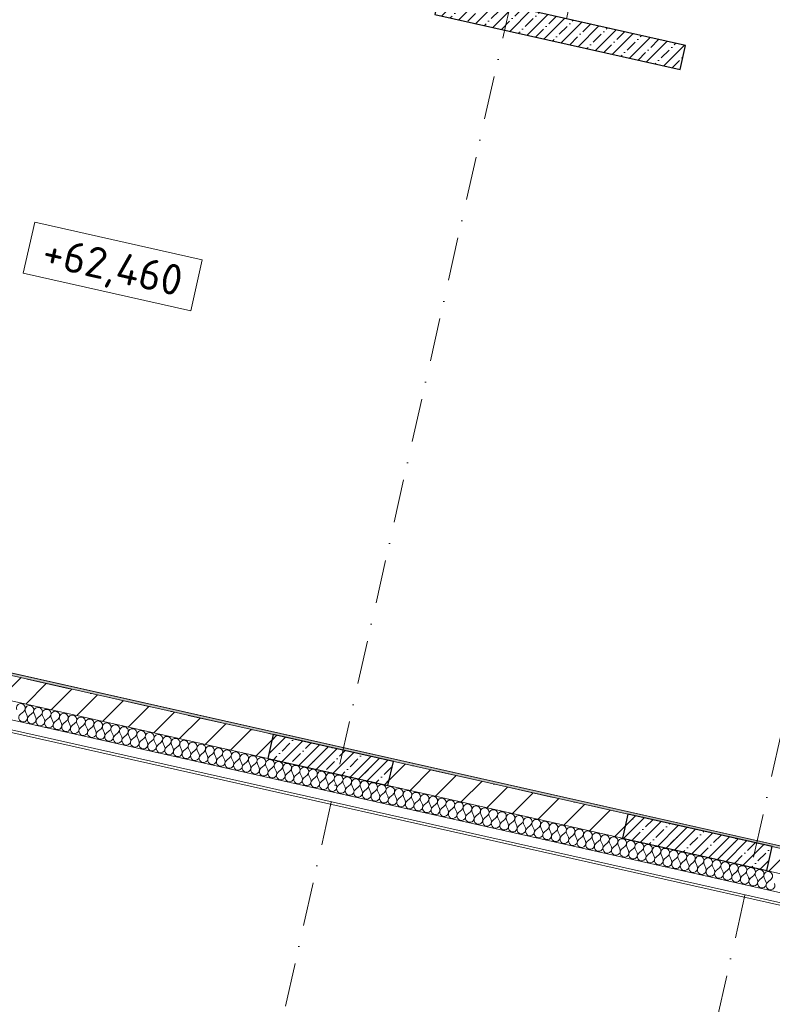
# Model space of a CAD drawing. Header units: millimetres. Extents: x -7145531 to -6681560, y 6117368 to 6219355.
# Tile 12 of 144: x -6945867 to -6939761, y 6131163 to 6139148. Entities that reach past the tile are written whole.
import ezdxf
from ezdxf.enums import TextEntityAlignment as Align

# ---------------------------------------------------------------- set-up
doc = ezdxf.new("R2010")
doc.units = ezdxf.units.MM
doc.header["$MEASUREMENT"] = 0
doc.linetypes.add('Штрихпунктирная', pattern=[670.277762, 352.777767, -176.388884, 0, -141.111112])
for name, color, linetype in [('S - МОП.АР', 7, 'Continuous'), ('АР-Стены_внутренние_пилоны.АР', 7, 'Continuous'), ('АР-Чертеж-Оси_Осевые размеры.АР', 7, 'Continuous'), ('Кровля', 7, 'Continuous')]:
    doc.layers.add(name, color=color, linetype=linetype)
for name, color, linetype, lineweight in [('АР-Отметки высот.АР_Ном._пера__120', 7, 'Continuous', 0), ('АР-Стены_внутренние_пилоны.АР_Ном._пера__1', 7, 'Continuous', 30), ('АР-Чертеж-Оси_Осевые размеры.АР_Ном._пера__120', 7, 'Continuous', 0), ('Кровля_Ном._пера__1', 7, 'Continuous', 0)]:
    doc.layers.add(name, color=color, linetype=linetype, lineweight=lineweight)
doc.styles.add('РЎР“Р•РќР•Р\xa0Р\x98Р\xa0_РЎРўР\x98Р›Р¬_3', font='GOTHIC.TTF')
doc.styles.add('РЎР“Р•РќР•Р\xa0Р\x98Р\xa0_РЎРўР\x98Р›Р¬_8', font='isocpeur.ttf')
pattern_1 = [(45, (-6338440.43, 6562275.56), (-84.852814, 84.852814), []), (45, (-6338482.86, 6562317.98), (-84.852814, 84.852814), [90, -30, 0, -30])]

# ---------------------------------------------------------------- blocks, each defined once
blk = doc.blocks.new('*X764', base_point=(-6338440.4, 6562275.6))
at = {"layer": 'Кровля_Ном._пера__1', "color": 7, "linetype": 'Continuous', "lineweight": 0}
for p, q in [((-6945861.6, 6133516.1), (-6945834.4, 6133539.2)), ((-6945805.8, 6133503.5), (-6945820.5, 6133536.1)), ((-6945791.9, 6133500.4), (-6945764.7, 6133523.6)), ((-6945736.1, 6133487.9), (-6945750.8, 6133520.5)), ((-6945722.2, 6133484.8), (-6945695, 6133507.9)), ((-6945666.4, 6133472.2), (-6945681.1, 6133504.8)), ((-6945652.5, 6133469.1), (-6945625.3, 6133492.3)), ((-6945596.7, 6133456.6), (-6945611.4, 6133489.2)), ((-6945582.8, 6133453.5), (-6945555.6, 6133476.6)), ((-6945527, 6133440.9), (-6945541.7, 6133473.5)), ((-6945513.1, 6133437.8), (-6945485.9, 6133461)), ((-6945457.3, 6133425.3), (-6945472, 6133457.9)), ((-6945443.4, 6133422.1), (-6945416.2, 6133445.3)), ((-6945387.7, 6133409.6), (-6945402.3, 6133442.2)), ((-6945373.7, 6133406.5), (-6945346.5, 6133429.7)), ((-6945318, 6133394), (-6945332.6, 6133426.5)), ((-6945304, 6133390.8), (-6945276.9, 6133414)), ((-6945248.3, 6133378.3), (-6945262.9, 6133410.9)), ((-6945234.3, 6133375.2), (-6945207.2, 6133398.4)), ((-6945178.6, 6133362.7), (-6945193.2, 6133395.2)), ((-6945164.6, 6133359.5), (-6945137.5, 6133382.7)), ((-6945108.9, 6133347), (-6945123.5, 6133379.6)), ((-6945094.9, 6133343.9), (-6945067.8, 6133367.1)), ((-6945039.2, 6133331.4), (-6945053.8, 6133363.9)), ((-6945025.3, 6133328.2), (-6944998.1, 6133351.4)), ((-6944969.5, 6133315.7), (-6944984.1, 6133348.3)), ((-6944955.6, 6133312.6), (-6944928.4, 6133335.8)), ((-6944899.8, 6133300.1), (-6944914.5, 6133332.6)), ((-6944885.9, 6133296.9), (-6944858.7, 6133320.1)), ((-6944830.1, 6133284.4), (-6944844.8, 6133317)), ((-6944816.2, 6133281.3), (-6944789, 6133304.5)), ((-6944760.4, 6133268.8), (-6944775.1, 6133301.3)), ((-6944746.5, 6133265.6), (-6944719.3, 6133288.8)), ((-6944690.7, 6133253.1), (-6944705.4, 6133285.7)), ((-6944676.8, 6133250), (-6944649.6, 6133273.2)), ((-6944621, 6133237.5), (-6944635.7, 6133270)), ((-6944607.1, 6133234.3), (-6944579.9, 6133257.5)), ((-6944551.3, 6133221.8), (-6944566, 6133254.4)), ((-6944537.4, 6133218.7), (-6944510.2, 6133241.9)), ((-6944481.7, 6133206.2), (-6944496.3, 6133238.7)), ((-6944467.7, 6133203), (-6944440.5, 6133226.2)), ((-6944412, 6133190.5), (-6944426.6, 6133223.1)), ((-6944398, 6133187.4), (-6944370.9, 6133210.6)), ((-6944342.3, 6133174.8), (-6944356.9, 6133207.4)), ((-6944328.3, 6133171.7), (-6944301.2, 6133194.9)), ((-6944272.6, 6133159.2), (-6944287.2, 6133191.8)), ((-6944258.6, 6133156.1), (-6944231.5, 6133179.2)), ((-6944202.9, 6133143.5), (-6944217.5, 6133176.1)), ((-6944188.9, 6133140.4), (-6944161.8, 6133163.6)), ((-6944133.2, 6133127.9), (-6944147.8, 6133160.5)), ((-6944119.3, 6133124.8), (-6944092.1, 6133147.9)), ((-6944063.5, 6133112.2), (-6944078.1, 6133144.8)), ((-6944049.6, 6133109.1), (-6944022.4, 6133132.3)), ((-6943993.8, 6133096.6), (-6944008.5, 6133129.2)), ((-6943979.9, 6133093.5), (-6943952.7, 6133116.6)), ((-6943924.1, 6133080.9), (-6943938.8, 6133113.5)), ((-6943910.2, 6133077.8), (-6943883, 6133101)), ((-6943854.4, 6133065.3), (-6943869.1, 6133097.9)), ((-6943840.5, 6133062.2), (-6943813.3, 6133085.3)), ((-6943784.7, 6133049.6), (-6943799.4, 6133082.2)), ((-6943770.8, 6133046.5), (-6943743.6, 6133069.7)), ((-6943715, 6133034), (-6943729.7, 6133066.6)), ((-6943701.1, 6133030.9), (-6943673.9, 6133054)), ((-6943645.3, 6133018.3), (-6943660, 6133050.9)), ((-6943631.4, 6133015.2), (-6943604.2, 6133038.4)), ((-6943575.6, 6133002.7), (-6943590.3, 6133035.3)), ((-6943561.7, 6132999.5), (-6943534.5, 6133022.7)), ((-6943506, 6132987), (-6943520.6, 6133019.6)), ((-6943492, 6132983.9), (-6943464.8, 6133007.1)), ((-6943436.3, 6132971.4), (-6943450.9, 6133003.9)), ((-6943422.3, 6132968.2), (-6943395.2, 6132991.4)), ((-6943366.6, 6132955.7), (-6943381.2, 6132988.3)), ((-6943352.6, 6132952.6), (-6943325.5, 6132975.8)), ((-6943296.9, 6132940.1), (-6943311.5, 6132972.6)), ((-6943282.9, 6132936.9), (-6943255.8, 6132960.1)), ((-6943227.2, 6132924.4), (-6943241.8, 6132957)), ((-6943213.2, 6132921.3), (-6943186.1, 6132944.5)), ((-6943157.5, 6132908.8), (-6943172.1, 6132941.3)), ((-6943143.6, 6132905.6), (-6943116.4, 6132928.8)), ((-6943087.8, 6132893.1), (-6943102.4, 6132925.7)), ((-6943073.9, 6132890), (-6943046.7, 6132913.2)), ((-6943018.1, 6132877.5), (-6943032.8, 6132910)), ((-6943004.2, 6132874.3), (-6942977, 6132897.5)), ((-6942948.4, 6132861.8), (-6942963.1, 6132894.4)), ((-6942934.5, 6132858.7), (-6942907.3, 6132881.9)), ((-6942878.7, 6132846.2), (-6942893.4, 6132878.7)), ((-6942864.8, 6132843), (-6942837.6, 6132866.2)), ((-6942809, 6132830.5), (-6942823.7, 6132863.1)), ((-6942795.1, 6132827.4), (-6942767.9, 6132850.6)), ((-6942739.3, 6132814.9), (-6942754, 6132847.4)), ((-6942725.4, 6132811.7), (-6942698.2, 6132834.9)), ((-6942669.6, 6132799.2), (-6942684.3, 6132831.8)), ((-6942655.7, 6132796.1), (-6942628.5, 6132819.3)), ((-6942600, 6132783.6), (-6942614.6, 6132816.1)), ((-6942586, 6132780.4), (-6942558.8, 6132803.6)), ((-6942530.3, 6132767.9), (-6942544.9, 6132800.5)), ((-6942516.3, 6132764.8), (-6942489.2, 6132788)), ((-6942460.6, 6132752.3), (-6942475.2, 6132784.8)), ((-6942446.6, 6132749.1), (-6942419.5, 6132772.3)), ((-6942390.9, 6132736.6), (-6942405.5, 6132769.2)), ((-6942376.9, 6132733.5), (-6942349.8, 6132756.7)), ((-6942321.2, 6132720.9), (-6942335.8, 6132753.5)), ((-6942307.2, 6132717.8), (-6942280.1, 6132741)), ((-6942251.5, 6132705.3), (-6942266.1, 6132737.9)), ((-6942237.5, 6132702.2), (-6942210.4, 6132725.3)), ((-6942181.8, 6132689.6), (-6942196.4, 6132722.2)), ((-6942167.9, 6132686.5), (-6942140.7, 6132709.7)), ((-6942112.1, 6132674), (-6942126.7, 6132706.6)), ((-6942098.2, 6132670.9), (-6942071, 6132694)), ((-6942042.4, 6132658.3), (-6942057.1, 6132690.9)), ((-6942028.5, 6132655.2), (-6942001.3, 6132678.4)), ((-6941972.7, 6132642.7), (-6941987.4, 6132675.3)), ((-6941958.8, 6132639.6), (-6941931.6, 6132662.7)), ((-6941903, 6132627), (-6941917.7, 6132659.6)), ((-6941889.1, 6132623.9), (-6941861.9, 6132647.1)), ((-6941833.3, 6132611.4), (-6941848, 6132644)), ((-6941819.4, 6132608.3), (-6941792.2, 6132631.4)), ((-6941763.6, 6132595.7), (-6941778.3, 6132628.3)), ((-6941749.7, 6132592.6), (-6941722.5, 6132615.8)), ((-6941693.9, 6132580.1), (-6941708.6, 6132612.7)), ((-6941680, 6132577), (-6941652.8, 6132600.1)), ((-6941624.3, 6132564.4), (-6941638.9, 6132597)), ((-6941610.3, 6132561.3), (-6941583.1, 6132584.5)), ((-6941554.6, 6132548.8), (-6941569.2, 6132581.4)), ((-6941540.6, 6132545.6), (-6941513.5, 6132568.8)), ((-6941484.9, 6132533.1), (-6941499.5, 6132565.7)), ((-6941470.9, 6132530), (-6941443.8, 6132553.2)), ((-6941415.2, 6132517.5), (-6941429.8, 6132550)), ((-6941401.2, 6132514.3), (-6941374.1, 6132537.5)), ((-6941345.5, 6132501.8), (-6941360.1, 6132534.4)), ((-6941331.5, 6132498.7), (-6941304.4, 6132521.9)), ((-6941275.8, 6132486.2), (-6941290.4, 6132518.7)), ((-6941261.9, 6132483), (-6941234.7, 6132506.2)), ((-6941206.1, 6132470.5), (-6941220.7, 6132503.1)), ((-6941192.2, 6132467.4), (-6941165, 6132490.6)), ((-6941136.4, 6132454.9), (-6941151.1, 6132487.4)), ((-6941122.5, 6132451.7), (-6941095.3, 6132474.9)), ((-6941066.7, 6132439.2), (-6941081.4, 6132471.8)), ((-6941052.8, 6132436.1), (-6941025.6, 6132459.3)), ((-6940997, 6132423.6), (-6941011.7, 6132456.1)), ((-6940983.1, 6132420.4), (-6940955.9, 6132443.6)), ((-6940927.3, 6132407.9), (-6940942, 6132440.5)), ((-6940913.4, 6132404.8), (-6940886.2, 6132428)), ((-6940857.6, 6132392.3), (-6940872.3, 6132424.8)), ((-6940843.7, 6132389.1), (-6940816.5, 6132412.3)), ((-6940787.9, 6132376.6), (-6940802.6, 6132409.2)), ((-6940774, 6132373.5), (-6940746.8, 6132396.7)), ((-6940718.2, 6132361), (-6940732.9, 6132393.5)), ((-6940704.3, 6132357.8), (-6940677.1, 6132381)), ((-6940648.6, 6132345.3), (-6940663.2, 6132377.9)), ((-6940634.6, 6132342.2), (-6940607.5, 6132365.4)), ((-6940578.9, 6132329.7), (-6940593.5, 6132362.2)), ((-6940564.9, 6132326.5), (-6940537.8, 6132349.7)), ((-6940509.2, 6132314), (-6940523.8, 6132346.6)), ((-6940495.2, 6132310.9), (-6940468.1, 6132334.1)), ((-6940439.5, 6132298.4), (-6940454.1, 6132330.9)), ((-6940425.5, 6132295.2), (-6940398.4, 6132318.4)), ((-6940369.8, 6132282.7), (-6940384.4, 6132315.3)), ((-6940355.8, 6132279.6), (-6940328.7, 6132302.8)), ((-6940300.1, 6132267), (-6940314.7, 6132299.6)), ((-6940286.2, 6132263.9), (-6940259, 6132287.1)), ((-6940230.4, 6132251.4), (-6940245, 6132284)), ((-6940216.5, 6132248.3), (-6940189.3, 6132271.4)), ((-6940160.7, 6132235.7), (-6940175.4, 6132268.3)), ((-6940146.8, 6132232.6), (-6940119.6, 6132255.8)), ((-6940091, 6132220.1), (-6940105.7, 6132252.7)), ((-6940077.1, 6132217), (-6940049.9, 6132240.1)), ((-6940021.3, 6132204.4), (-6940036, 6132237)), ((-6940007.4, 6132201.3), (-6939980.2, 6132224.5)), ((-6939951.6, 6132188.8), (-6939966.3, 6132221.4)), ((-6939937.7, 6132185.7), (-6939910.5, 6132208.8)), ((-6939881.9, 6132173.1), (-6939896.6, 6132205.7)), ((-6939868, 6132170), (-6939840.8, 6132193.2)), ((-6939812.2, 6132157.5), (-6939826.9, 6132190.1)), ((-6939798.3, 6132154.4), (-6939771.1, 6132177.5))]:
    blk.add_line(p, q, dxfattribs=at)
for centre, start, end in [((-6945857.6, 6133566.4), 77.34238, 204.21227), ((-6945857.6, 6133566.4), 310.47248, 77.34238), ((-6945787.9, 6133550.8), 77.34238, 204.21227), ((-6945787.9, 6133550.8), 310.47248, 77.34238), ((-6945718.2, 6133535.1), 77.34238, 204.21227), ((-6945718.2, 6133535.1), 310.47248, 77.34238), ((-6945648.5, 6133519.5), 77.34238, 204.21227), ((-6945648.5, 6133519.5), 310.47248, 77.34238), ((-6945578.8, 6133503.8), 77.34238, 204.21227), ((-6945578.8, 6133503.8), 310.47248, 77.34238), ((-6945838.4, 6133488.9), 130.47248, 24.21227), ((-6945768.7, 6133473.2), 130.47248, 24.21227), ((-6945699, 6133457.6), 130.47248, 24.21227), ((-6945629.3, 6133441.9), 130.47248, 24.21227), ((-6945559.6, 6133426.3), 130.47248, 24.21227), ((-6945509.1, 6133488.1), 77.34238, 204.21227), ((-6945509.1, 6133488.1), 310.47248, 77.34238), ((-6945439.4, 6133472.5), 77.34238, 204.21227), ((-6945439.4, 6133472.5), 310.47248, 77.34238), ((-6945369.7, 6133456.8), 77.34238, 204.21227), ((-6945369.7, 6133456.8), 310.47248, 77.34238), ((-6945300, 6133441.2), 77.34238, 204.21227), ((-6945300, 6133441.2), 310.47248, 77.34238), ((-6945230.3, 6133425.5), 77.34238, 204.21227), ((-6945230.3, 6133425.5), 310.47248, 77.34238), ((-6945489.9, 6133410.6), 130.47248, 24.21227), ((-6945420.2, 6133395), 130.47248, 24.21227), ((-6945350.5, 6133379.3), 130.47248, 24.21227), ((-6945280.8, 6133363.7), 130.47248, 24.21227), ((-6945211.2, 6133348), 130.47248, 24.21227), ((-6945160.7, 6133409.9), 77.34238, 204.21227), ((-6945160.7, 6133409.9), 310.47248, 77.34238), ((-6945091, 6133394.2), 77.34238, 204.21227), ((-6945091, 6133394.2), 310.47248, 77.34238), ((-6945021.3, 6133378.6), 77.34238, 204.21227), ((-6945021.3, 6133378.6), 310.47248, 77.34238), ((-6944951.6, 6133362.9), 77.34238, 204.21227), ((-6944951.6, 6133362.9), 310.47248, 77.34238), ((-6944881.9, 6133347.3), 77.34238, 204.21227), ((-6944881.9, 6133347.3), 310.47248, 77.34238), ((-6945141.5, 6133332.4), 130.47248, 24.21227), ((-6945071.8, 6133316.7), 130.47248, 24.21227), ((-6945002.1, 6133301.1), 130.47248, 24.21227), ((-6944932.4, 6133285.4), 130.47248, 24.21227), ((-6944862.7, 6133269.8), 130.47248, 24.21227), ((-6944812.2, 6133331.6), 77.34238, 204.21227), ((-6944812.2, 6133331.6), 310.47248, 77.34238), ((-6944742.5, 6133316), 77.34238, 204.21227), ((-6944742.5, 6133316), 310.47248, 77.34238), ((-6944672.8, 6133300.3), 77.34238, 204.21227), ((-6944672.8, 6133300.3), 310.47248, 77.34238), ((-6944603.1, 6133284.7), 77.34238, 204.21227), ((-6944603.1, 6133284.7), 310.47248, 77.34238), ((-6944533.4, 6133269), 77.34238, 204.21227), ((-6944533.4, 6133269), 310.47248, 77.34238), ((-6944793, 6133254.1), 130.47248, 24.21227), ((-6944723.3, 6133238.5), 130.47248, 24.21227), ((-6944653.6, 6133222.8), 130.47248, 24.21227), ((-6944583.9, 6133207.2), 130.47248, 24.21227), ((-6944514.2, 6133191.5), 130.47248, 24.21227), ((-6944463.7, 6133253.4), 77.34238, 204.21227), ((-6944463.7, 6133253.4), 310.47248, 77.34238), ((-6944394, 6133237.7), 77.34238, 204.21227), ((-6944394, 6133237.7), 310.47248, 77.34238), ((-6944324.3, 6133222.1), 77.34238, 204.21227), ((-6944324.3, 6133222.1), 310.47248, 77.34238), ((-6944254.6, 6133206.4), 77.34238, 204.21227), ((-6944254.6, 6133206.4), 310.47248, 77.34238), ((-6944185, 6133190.8), 77.34238, 204.21227), ((-6944185, 6133190.8), 310.47248, 77.34238), ((-6944115.3, 6133175.1), 77.34238, 204.21227), ((-6944115.3, 6133175.1), 310.47248, 77.34238), ((-6944444.5, 6133175.9), 130.47248, 24.21227), ((-6944374.8, 6133160.2), 130.47248, 24.21227), ((-6944305.1, 6133144.6), 130.47248, 24.21227), ((-6944235.5, 6133128.9), 130.47248, 24.21227), ((-6944165.8, 6133113.2), 130.47248, 24.21227), ((-6944045.6, 6133159.5), 77.34238, 204.21227), ((-6944045.6, 6133159.5), 310.47248, 77.34238), ((-6943975.9, 6133143.8), 77.34238, 204.21227), ((-6943975.9, 6133143.8), 310.47248, 77.34238), ((-6943906.2, 6133128.2), 77.34238, 204.21227), ((-6943906.2, 6133128.2), 310.47248, 77.34238), ((-6943836.5, 6133112.5), 77.34238, 204.21227), ((-6943836.5, 6133112.5), 310.47248, 77.34238), ((-6943766.8, 6133096.9), 77.34238, 204.21227), ((-6943766.8, 6133096.9), 310.47248, 77.34238), ((-6944096.1, 6133097.6), 130.47248, 24.21227), ((-6944026.4, 6133081.9), 130.47248, 24.21227), ((-6943956.7, 6133066.3), 130.47248, 24.21227), ((-6943887, 6133050.6), 130.47248, 24.21227), ((-6943817.3, 6133035), 130.47248, 24.21227), ((-6943697.1, 6133081.2), 77.34238, 204.21227), ((-6943697.1, 6133081.2), 310.47248, 77.34238), ((-6943627.4, 6133065.6), 77.34238, 204.21227), ((-6943627.4, 6133065.6), 310.47248, 77.34238), ((-6943557.7, 6133049.9), 77.34238, 204.21227), ((-6943557.7, 6133049.9), 310.47248, 77.34238), ((-6943488, 6133034.2), 77.34238, 204.21227), ((-6943488, 6133034.2), 310.47248, 77.34238), ((-6943418.3, 6133018.6), 77.34238, 204.21227), ((-6943418.3, 6133018.6), 310.47248, 77.34238), ((-6943747.6, 6133019.3), 130.47248, 24.21227), ((-6943677.9, 6133003.7), 130.47248, 24.21227), ((-6943608.2, 6132988), 130.47248, 24.21227), ((-6943538.5, 6132972.4), 130.47248, 24.21227), ((-6943468.8, 6132956.7), 130.47248, 24.21227), ((-6943348.6, 6133002.9), 77.34238, 204.21227), ((-6943348.6, 6133002.9), 310.47248, 77.34238), ((-6943279, 6132987.3), 77.34238, 204.21227), ((-6943279, 6132987.3), 310.47248, 77.34238), ((-6943209.3, 6132971.6), 77.34238, 204.21227), ((-6943209.3, 6132971.6), 310.47248, 77.34238), ((-6943139.6, 6132956), 77.34238, 204.21227), ((-6943139.6, 6132956), 310.47248, 77.34238), ((-6943069.9, 6132940.3), 77.34238, 204.21227), ((-6943069.9, 6132940.3), 310.47248, 77.34238), ((-6943399.1, 6132941.1), 130.47248, 24.21227), ((-6943329.5, 6132925.4), 130.47248, 24.21227), ((-6943259.8, 6132909.8), 130.47248, 24.21227), ((-6943190.1, 6132894.1), 130.47248, 24.21227), ((-6943120.4, 6132878.5), 130.47248, 24.21227), ((-6943000.2, 6132924.7), 77.34238, 204.21227), ((-6943000.2, 6132924.7), 310.47248, 77.34238), ((-6942930.5, 6132909), 77.34238, 204.21227), ((-6942930.5, 6132909), 310.47248, 77.34238), ((-6942860.8, 6132893.4), 77.34238, 204.21227), ((-6942860.8, 6132893.4), 310.47248, 77.34238), ((-6942791.1, 6132877.7), 77.34238, 204.21227), ((-6942791.1, 6132877.7), 310.47248, 77.34238), ((-6942721.4, 6132862.1), 77.34238, 204.21227), ((-6942721.4, 6132862.1), 310.47248, 77.34238), ((-6943050.7, 6132862.8), 130.47248, 24.21227), ((-6942981, 6132847.2), 130.47248, 24.21227), ((-6942911.3, 6132831.5), 130.47248, 24.21227), ((-6942841.6, 6132815.9), 130.47248, 24.21227), ((-6942771.9, 6132800.2), 130.47248, 24.21227), ((-6942702.2, 6132784.6), 130.47248, 24.21227), ((-6942651.7, 6132846.4), 77.34238, 204.21227), ((-6942651.7, 6132846.4), 310.47248, 77.34238), ((-6942582, 6132830.8), 77.34238, 204.21227), ((-6942582, 6132830.8), 310.47248, 77.34238), ((-6942512.3, 6132815.1), 77.34238, 204.21227), ((-6942512.3, 6132815.1), 310.47248, 77.34238), ((-6942442.6, 6132799.5), 77.34238, 204.21227), ((-6942442.6, 6132799.5), 310.47248, 77.34238), ((-6942372.9, 6132783.8), 77.34238, 204.21227), ((-6942372.9, 6132783.8), 310.47248, 77.34238), ((-6942632.5, 6132768.9), 130.47248, 24.21227), ((-6942562.8, 6132753.3), 130.47248, 24.21227), ((-6942493.1, 6132737.6), 130.47248, 24.21227), ((-6942423.4, 6132722), 130.47248, 24.21227), ((-6942353.8, 6132706.3), 130.47248, 24.21227), ((-6942303.3, 6132768.2), 77.34238, 204.21227), ((-6942303.3, 6132768.2), 310.47248, 77.34238), ((-6942233.6, 6132752.5), 77.34238, 204.21227), ((-6942233.6, 6132752.5), 310.47248, 77.34238), ((-6942163.9, 6132736.9), 77.34238, 204.21227), ((-6942163.9, 6132736.9), 310.47248, 77.34238), ((-6942094.2, 6132721.2), 77.34238, 204.21227), ((-6942094.2, 6132721.2), 310.47248, 77.34238), ((-6942024.5, 6132705.6), 77.34238, 204.21227), ((-6942024.5, 6132705.6), 310.47248, 77.34238), ((-6942284.1, 6132690.6), 130.47248, 24.21227), ((-6942214.4, 6132675), 130.47248, 24.21227), ((-6942144.7, 6132659.3), 130.47248, 24.21227), ((-6942075, 6132643.7), 130.47248, 24.21227), ((-6942005.3, 6132628), 130.47248, 24.21227), ((-6941954.8, 6132689.9), 77.34238, 204.21227), ((-6941954.8, 6132689.9), 310.47248, 77.34238), ((-6941885.1, 6132674.3), 77.34238, 204.21227), ((-6941885.1, 6132674.3), 310.47248, 77.34238), ((-6941815.4, 6132658.6), 77.34238, 204.21227), ((-6941815.4, 6132658.6), 310.47248, 77.34238), ((-6941745.7, 6132643), 77.34238, 204.21227), ((-6941745.7, 6132643), 310.47248, 77.34238), ((-6941676, 6132627.3), 77.34238, 204.21227), ((-6941676, 6132627.3), 310.47248, 77.34238), ((-6941935.6, 6132612.4), 130.47248, 24.21227), ((-6941865.9, 6132596.7), 130.47248, 24.21227), ((-6941796.2, 6132581.1), 130.47248, 24.21227), ((-6941726.5, 6132565.4), 130.47248, 24.21227), ((-6941656.8, 6132549.8), 130.47248, 24.21227), ((-6941606.3, 6132611.7), 77.34238, 204.21227), ((-6941606.3, 6132611.7), 310.47248, 77.34238), ((-6941536.6, 6132596), 77.34238, 204.21227), ((-6941536.6, 6132596), 310.47248, 77.34238), ((-6941466.9, 6132580.3), 77.34238, 204.21227), ((-6941466.9, 6132580.3), 310.47248, 77.34238), ((-6941397.3, 6132564.7), 77.34238, 204.21227), ((-6941397.3, 6132564.7), 310.47248, 77.34238), ((-6941327.6, 6132549), 77.34238, 204.21227), ((-6941327.6, 6132549), 310.47248, 77.34238), ((-6941587.1, 6132534.1), 130.47248, 24.21227), ((-6941517.4, 6132518.5), 130.47248, 24.21227), ((-6941447.7, 6132502.8), 130.47248, 24.21227), ((-6941378.1, 6132487.2), 130.47248, 24.21227), ((-6941308.4, 6132471.5), 130.47248, 24.21227), ((-6941257.9, 6132533.4), 77.34238, 204.21227), ((-6941257.9, 6132533.4), 310.47248, 77.34238), ((-6941188.2, 6132517.7), 77.34238, 204.21227), ((-6941188.2, 6132517.7), 310.47248, 77.34238), ((-6941118.5, 6132502.1), 77.34238, 204.21227), ((-6941118.5, 6132502.1), 310.47248, 77.34238), ((-6941048.8, 6132486.4), 77.34238, 204.21227), ((-6941048.8, 6132486.4), 310.47248, 77.34238), ((-6940979.1, 6132470.8), 77.34238, 204.21227), ((-6940979.1, 6132470.8), 310.47248, 77.34238), ((-6941238.7, 6132455.9), 130.47248, 24.21227), ((-6941169, 6132440.2), 130.47248, 24.21227), ((-6941099.3, 6132424.6), 130.47248, 24.21227), ((-6941029.6, 6132408.9), 130.47248, 24.21227), ((-6940959.9, 6132393.3), 130.47248, 24.21227), ((-6940909.4, 6132455.1), 77.34238, 204.21227), ((-6940909.4, 6132455.1), 310.47248, 77.34238), ((-6940839.7, 6132439.5), 77.34238, 204.21227), ((-6940839.7, 6132439.5), 310.47248, 77.34238), ((-6940770, 6132423.8), 77.34238, 204.21227), ((-6940770, 6132423.8), 310.47248, 77.34238), ((-6940700.3, 6132408.2), 77.34238, 204.21227), ((-6940700.3, 6132408.2), 310.47248, 77.34238), ((-6940630.6, 6132392.5), 77.34238, 204.21227), ((-6940630.6, 6132392.5), 310.47248, 77.34238), ((-6940560.9, 6132376.9), 77.34238, 204.21227), ((-6940560.9, 6132376.9), 310.47248, 77.34238), ((-6940890.2, 6132377.6), 130.47248, 24.21227), ((-6940820.5, 6132362), 130.47248, 24.21227), ((-6940750.8, 6132346.3), 130.47248, 24.21227), ((-6940681.1, 6132330.7), 130.47248, 24.21227), ((-6940611.4, 6132315), 130.47248, 24.21227), ((-6940491.2, 6132361.2), 77.34238, 204.21227), ((-6940491.2, 6132361.2), 310.47248, 77.34238), ((-6940421.6, 6132345.6), 77.34238, 204.21227), ((-6940421.6, 6132345.6), 310.47248, 77.34238), ((-6940351.9, 6132329.9), 77.34238, 204.21227), ((-6940351.9, 6132329.9), 310.47248, 77.34238), ((-6940282.2, 6132314.3), 77.34238, 204.21227), ((-6940282.2, 6132314.3), 310.47248, 77.34238), ((-6940212.5, 6132298.6), 77.34238, 204.21227), ((-6940212.5, 6132298.6), 310.47248, 77.34238), ((-6940541.7, 6132299.4), 130.47248, 24.21227), ((-6940472.1, 6132283.7), 130.47248, 24.21227), ((-6940402.4, 6132268.1), 130.47248, 24.21227), ((-6940332.7, 6132252.4), 130.47248, 24.21227), ((-6940263, 6132236.7), 130.47248, 24.21227), ((-6940142.8, 6132283), 77.34238, 204.21227), ((-6940142.8, 6132283), 310.47248, 77.34238), ((-6940073.1, 6132267.3), 77.34238, 204.21227), ((-6940073.1, 6132267.3), 310.47248, 77.34238), ((-6940003.4, 6132251.7), 77.34238, 204.21227), ((-6940003.4, 6132251.7), 310.47248, 77.34238), ((-6939933.7, 6132236), 77.34238, 204.21227), ((-6939933.7, 6132236), 310.47248, 77.34238), ((-6939864, 6132220.4), 77.34238, 204.21227), ((-6939864, 6132220.4), 310.47248, 77.34238), ((-6940193.3, 6132221.1), 130.47248, 24.21227), ((-6940123.6, 6132205.4), 130.47248, 24.21227), ((-6940053.9, 6132189.8), 130.47248, 24.21227), ((-6939984.2, 6132174.1), 130.47248, 24.21227), ((-6939914.5, 6132158.5), 130.47248, 24.21227), ((-6939794.3, 6132204.7), 77.34238, 204.21227), ((-6939794.3, 6132204.7), 310.47248, 77.34238), ((-6939844.8, 6132142.8), 130.47248, 24.21227), ((-6939775.1, 6132127.2), 130.47248, 24.21227)]:
    blk.add_arc(centre, 35.7, start, end, dxfattribs=at)
blk = doc.blocks.new('Стена_194_3', base_point=(-6957870.2, 6136509.5))
at = {"layer": 'Кровля', "linetype": 'Continuous', "lineweight": 0, "true_color": 0x000000}
h = blk.add_hatch(dxfattribs=at)
h.set_pattern_fill('ШТУКАТУРКА__ГИПС_01_0003', color=18, style=0, pattern_type=2)
h.set_pattern_definition([(45, (-6338440.43, 6562625.56), (-111.369318, 111.369318), [0, -105, 0, -157.5]), (110, (-6338090.43, 6562625.56), (148.001588, 53.868173), [0, -77, 0, -133])])
h.paths.add_polyline_path([(-6936644.4, 6131763), (-6950274.8, 6134824.2), (-6950279.1, 6134804.7), (-6936648.8, 6131743.5)])
h = blk.add_hatch(dxfattribs=at)
h.set_pattern_fill('БЛОКИ_БЕТОННЫЕ_ЭФФЕКТИВН_72', color=18, style=0, pattern_type=2)
h.set_pattern_definition([(45, (-6338440.43, 6562275.56), (-127.27922, 127.27922), [])])
h.paths.add_polyline_path([(-6950323, 6134609.5), (-6936634.1, 6131535.2), (-6936590.3, 6131730.4), (-6950279.1, 6134804.7)])
at = {"layer": 'Кровля_Ном._пера__1', "color": 7, "linetype": 'Continuous', "lineweight": 0}
for p, q in [((-6958306, 6136166.6), (-6936684.5, 6131310.8)), ((-6958142.1, 6136211.8), (-6936667, 6131388.9))]:
    blk.add_line(p, q, dxfattribs=at)
at = {"layer": 'Кровля_Ном._пера__1', "color": 7, "linetype": 'Continuous', "lineweight": 15}
for p, q in [((-6936648.8, 6131743.5), (-6950279.1, 6134804.7)), ((-6950323, 6134609.5), (-6936634.1, 6131535.2))]:
    blk.add_line(p, q, dxfattribs=at)
at = {"layer": 'Кровля_Ном._пера__1', "color": 7, "linetype": 'Continuous', "lineweight": 0, "flags": 128}
for points in [[(-6958407.9, 6136169), (-6936688.9, 6131291.3)], [(-6936644.4, 6131763), (-6950274.8, 6134824.2)]]:
    blk.add_lwpolyline(points, dxfattribs=at)
at = {"layer": 'Кровля', "color": 7, "lineweight": 0}
blk.add_blockref('*X764', (-6338440.4, 6562275.6), dxfattribs=at)
blk = doc.blocks.new('Стена_202_3', base_point=(-6940486.3, 6138842.1))
at = {"layer": 'АР-Стены_внутренние_пилоны.АР', "linetype": 'Continuous', "lineweight": 0, "true_color": 0x000000}
h = blk.add_hatch(dxfattribs=at)
h.set_pattern_fill('ЖЕЛЕЗОБЕТОН__PROJECT__0003', color=18, style=0, pattern_type=2)
h.set_pattern_definition(pattern_1)
h.paths.add_polyline_path([(-6940464.4, 6138939.7), (-6942454.9, 6139386.7), (-6942498.7, 6139191.6), (-6940508.2, 6138744.5)])
at = {"layer": 'АР-Стены_внутренние_пилоны.АР_Ном._пера__1', "color": 7, "linetype": 'Continuous', "lineweight": 30, "flags": 128}
for points in [[(-6942454.9, 6139386.7), (-6942498.7, 6139191.6)], [(-6940464.4, 6138939.7), (-6942454.9, 6139386.7)], [(-6942498.7, 6139191.6), (-6940508.2, 6138744.5)], [(-6940508.2, 6138744.5), (-6940464.4, 6138939.7)]]:
    blk.add_lwpolyline(points, dxfattribs=at)
blk = doc.blocks.new('Стена_222_3', base_point=(-6939782.9, 6132344.9))
at = {"layer": 'АР-Стены_внутренние_пилоны.АР', "linetype": 'Continuous', "lineweight": 0, "true_color": 0x000000}
h = blk.add_hatch(dxfattribs=at)
h.set_pattern_fill('ЖЕЛЕЗОБЕТОН__PROJECT__0003', color=18, style=0, pattern_type=2)
h.set_pattern_definition(pattern_1)
h.paths.add_polyline_path([(-6939761, 6132442.5), (-6940931.9, 6132705.4), (-6940975.7, 6132510.3), (-6939804.9, 6132247.3)])
at = {"layer": 'АР-Стены_внутренние_пилоны.АР_Ном._пера__1', "color": 7, "linetype": 'Continuous', "lineweight": 30, "flags": 128}
for points in [[(-6940931.9, 6132705.4), (-6940975.7, 6132510.3)], [(-6939761, 6132442.5), (-6940931.9, 6132705.4)], [(-6940975.7, 6132510.3), (-6939804.9, 6132247.3)], [(-6939804.9, 6132247.3), (-6939761, 6132442.5)]]:
    blk.add_lwpolyline(points, dxfattribs=at)
blk = doc.blocks.new('Стена_223_3', base_point=(-6942856.9, 6133035.3))
at = {"layer": 'АР-Стены_внутренние_пилоны.АР', "linetype": 'Continuous', "lineweight": 0, "true_color": 0x000000}
h = blk.add_hatch(dxfattribs=at)
h.set_pattern_fill('ЖЕЛЕЗОБЕТОН__PROJECT__0003', color=18, style=0, pattern_type=2)
h.set_pattern_definition(pattern_1)
h.paths.add_polyline_path([(-6942835, 6133132.9), (-6943810.3, 6133352), (-6943854.2, 6133156.8), (-6942878.9, 6132937.8)])
at = {"layer": 'АР-Стены_внутренние_пилоны.АР_Ном._пера__1', "color": 7, "linetype": 'Continuous', "lineweight": 30, "flags": 128}
for points in [[(-6943810.3, 6133352), (-6943854.2, 6133156.8)], [(-6942835, 6133132.9), (-6943810.3, 6133352)], [(-6943854.2, 6133156.8), (-6942878.9, 6132937.8)], [(-6942878.9, 6132937.8), (-6942835, 6133132.9)]]:
    blk.add_lwpolyline(points, dxfattribs=at)
blk = doc.blocks.new('Стандартный Маркер Сетки[128]_3', base_point=(-6939741.4, 6148821.1))
at = {"layer": 'АР-Чертеж-Оси_Осевые размеры.АР_Ном._пера__120', "color": 7, "linetype": 'Штрихпунктирная', "lineweight": 0}
blk.add_line((-6939960.5, 6147845.4), (-6944523, 6127531), dxfattribs=at)
at = {"layer": 'АР-Чертеж-Оси_Осевые размеры.АР_Ном._пера__120', "color": 7, "lineweight": 0, "style": 'РЎР“Р•РќР•Р\xa0Р\x98Р\xa0_РЎРўР\x98Р›Р¬_3'}
blk.add_attdef('AC_MarkerText_1', text='', height=350, rotation=347.34172, dxfattribs=at).set_placement((-6944781.8, 6126248.5), align=Align.TOP_CENTER)
blk = doc.blocks.new('Стандартный Маркер Сетки[138]_3', base_point=(-6936385, 6148067.3))
at = {"layer": 'АР-Чертеж-Оси_Осевые размеры.АР_Ном._пера__120', "color": 7, "linetype": 'Штрихпунктирная', "lineweight": 0}
blk.add_line((-6936604.1, 6147091.6), (-6941166.6, 6126777.2), dxfattribs=at)
at = {"layer": 'АР-Чертеж-Оси_Осевые размеры.АР_Ном._пера__120', "color": 7, "lineweight": 0, "style": 'РЎР“Р•РќР•Р\xa0Р\x98Р\xa0_РЎРўР\x98Р›Р¬_8'}
blk.add_attdef('AC_MarkerText_1', text='', height=350, rotation=347.34172, dxfattribs=at).set_placement((-6941457, 6125484.4), align=Align.TOP_CENTER)
blk = doc.blocks.new('Стандартный Маркер Сетки[141]_3', base_point=(-6939741.4, 6148821.1))
at = {"layer": 'АР-Чертеж-Оси_Осевые размеры.АР_Ном._пера__120', "color": 7, "linetype": 'Штрихпунктирная', "lineweight": 0}
blk.add_line((-6939960.5, 6147845.4), (-6944523, 6127531), dxfattribs=at)
at = {"layer": 'АР-Чертеж-Оси_Осевые размеры.АР_Ном._пера__120', "color": 7, "lineweight": 0, "style": 'РЎР“Р•РќР•Р\xa0Р\x98Р\xa0_РЎРўР\x98Р›Р¬_3'}
blk.add_attdef('AC_MarkerText_1', text='', height=350, rotation=347.34172, dxfattribs=at).set_placement((-6944781.8, 6126248.5), align=Align.TOP_CENTER)
blk = doc.blocks.new('Стандартный Маркер Сетки[151]_3', base_point=(-6936385, 6148067.3))
at = {"layer": 'АР-Чертеж-Оси_Осевые размеры.АР_Ном._пера__120', "color": 7, "linetype": 'Штрихпунктирная', "lineweight": 0}
blk.add_line((-6936604.1, 6147091.6), (-6941166.6, 6126777.2), dxfattribs=at)
at = {"layer": 'АР-Чертеж-Оси_Осевые размеры.АР_Ном._пера__120', "color": 7, "lineweight": 0, "style": 'РЎР“Р•РќР•Р\xa0Р\x98Р\xa0_РЎРўР\x98Р›Р¬_8'}
blk.add_attdef('AC_MarkerText_1', text='', height=350, rotation=347.34172, dxfattribs=at).set_placement((-6941457, 6125484.4), align=Align.TOP_CENTER)
blk = doc.blocks.new('Стандартный Маркер Сетки[157]_3', base_point=(-6989298, 6143568))
at = {"layer": 'АР-Чертеж-Оси_Осевые размеры.АР_Ном._пера__120', "color": 7, "linetype": 'Штрихпунктирная', "lineweight": 0}
blk.add_line((-6988322.3, 6143348.9), (-6909381.1, 6125619.1), dxfattribs=at)
at = {"layer": 'АР-Чертеж-Оси_Осевые размеры.АР_Ном._пера__120', "color": 7, "lineweight": 0, "style": 'РЎР“Р•РќР•Р\xa0Р\x98Р\xa0_РЎРўР\x98Р›Р¬_3'}
for tag, p in [('AC_MarkerText_1_0', (-6989715.9, 6143858.7)), ('AC_MarkerText_1_1', (-6907847.6, 6125471.5))]:
    blk.add_attdef(tag, text='', height=350, rotation=347.34172, dxfattribs=at).set_placement(p, align=Align.TOP_CENTER)
blk = doc.blocks.new('Стандартный Маркер Сетки[162]_3', base_point=(-6989298, 6143568))
at = {"layer": 'АР-Чертеж-Оси_Осевые размеры.АР_Ном._пера__120', "color": 7, "linetype": 'Штрихпунктирная', "lineweight": 0}
blk.add_line((-6988322.3, 6143348.9), (-6909381.1, 6125619.1), dxfattribs=at)
at = {"layer": 'АР-Чертеж-Оси_Осевые размеры.АР_Ном._пера__120', "color": 7, "lineweight": 0, "style": 'РЎР“Р•РќР•Р\xa0Р\x98Р\xa0_РЎРўР\x98Р›Р¬_3'}
for tag, p in [('AC_MarkerText_1_0', (-6989715.9, 6143858.7)), ('AC_MarkerText_1_1', (-6907847.6, 6125471.5))]:
    blk.add_attdef(tag, text='', height=350, rotation=347.34172, dxfattribs=at).set_placement(p, align=Align.TOP_CENTER)
blk = doc.blocks.new('Стандартный Маркер Сетки[166]_3', base_point=(-6989298, 6143568))
at = {"layer": 'АР-Чертеж-Оси_Осевые размеры.АР_Ном._пера__120', "color": 7, "linetype": 'Штрихпунктирная', "lineweight": 0}
blk.add_line((-6988322.3, 6143348.9), (-6909381.1, 6125619.1), dxfattribs=at)
at = {"layer": 'АР-Чертеж-Оси_Осевые размеры.АР_Ном._пера__120', "color": 7, "lineweight": 0, "style": 'РЎР“Р•РќР•Р\xa0Р\x98Р\xa0_РЎРўР\x98Р›Р¬_3'}
for tag, p in [('AC_MarkerText_1_0', (-6989715.9, 6143858.7)), ('AC_MarkerText_1_1', (-6907847.6, 6125471.5))]:
    blk.add_attdef(tag, text='', height=350, rotation=347.34172, dxfattribs=at).set_placement(p, align=Align.TOP_CENTER)
blk = doc.blocks.new('Стандартный Маркер Сетки[173]_3', base_point=(-6989298, 6143568))
at = {"layer": 'АР-Чертеж-Оси_Осевые размеры.АР_Ном._пера__120', "color": 7, "linetype": 'Штрихпунктирная', "lineweight": 0}
blk.add_line((-6988322.3, 6143348.9), (-6909381.1, 6125619.1), dxfattribs=at)
at = {"layer": 'АР-Чертеж-Оси_Осевые размеры.АР_Ном._пера__120', "color": 7, "lineweight": 0, "style": 'РЎР“Р•РќР•Р\xa0Р\x98Р\xa0_РЎРўР\x98Р›Р¬_3'}
for tag, p in [('AC_MarkerText_1_0', (-6989715.9, 6143858.7)), ('AC_MarkerText_1_1', (-6907847.6, 6125471.5))]:
    blk.add_attdef(tag, text='', height=350, rotation=347.34172, dxfattribs=at).set_placement(p, align=Align.TOP_CENTER)

msp = doc.modelspace()

# ---------------------------------------------------------------- linework, layer by layer
at = {"layer": 'S - МОП.АР', "color": 254, "linetype": 'Continuous', "lineweight": 0, "true_color": 0xd1c7d6, "flags": 128}
msp.add_lwpolyline([(-6954335.9, 6152155.6), (-6957846.3, 6136524.6), (-6950519, 6134879), (-6950271.3, 6135981.7), (-6950027.1, 6135926.9), (-6950274.8, 6134824.2), (-6946937.8, 6134074.8), (-6936644.3, 6131762.8), (-6933465.7, 6145915.6)], dxfattribs=at)
msp.add_lwpolyline([(-6949961.1, 6142404.9), (-6949917.3, 6142600.1), (-6949700.1, 6143567.1), (-6949505, 6143523.3), (-6949722.2, 6142556.3), (-6945843.8, 6141685.2), (-6945894.2, 6141460.8), (-6945640.5, 6141403.8), (-6945695.3, 6141159.9), (-6943451.2, 6140655.9), (-6943346, 6141124.2), (-6940135.7, 6140403.2), (-6940179.5, 6140208), (-6941145.3, 6140424.9), (-6941430.2, 6139156.6), (-6940464.4, 6138939.7), (-6940508.2, 6138744.5), (-6941474, 6138961.4), (-6942498.7, 6139191.6), (-6942170, 6140655.2), (-6943194.7, 6140885.3), (-6943299.9, 6140416.9), (-6946187.9, 6141065.5), (-6946082.7, 6141533.9)], close=True, dxfattribs=at)
at = {"layer": 'АР-Отметки высот.АР_Ном._пера__120', "color": 7, "linetype": 'Continuous', "lineweight": 0, "flags": 128}
msp.add_lwpolyline([(-6945744.9, 6137505.6), (-6944385.6, 6137200.3), (-6944478.2, 6136788), (-6945837.5, 6137093.2)], close=True, dxfattribs=at)

# ---------------------------------------------------------------- block references
at = {"layer": 'АР-Стены_внутренние_пилоны.АР', "color": 7, "lineweight": 0}
for name, p in [('Стена_202_3', (-6940486.3, 6138842.1)), ('Стена_223_3', (-6942856.9, 6133035.3)), ('Стена_222_3', (-6939782.9, 6132344.9))]:
    msp.add_blockref(name, p, dxfattribs=at)
at = {"layer": 'АР-Чертеж-Оси_Осевые размеры.АР', "color": 8, "linetype": 'Continuous', "lineweight": 15}
for name, p in [('Стандартный Маркер Сетки[128]_3', (-6939741.4, 6148821.1)), ('Стандартный Маркер Сетки[141]_3', (-6939741.4, 6148821.1)), ('Стандартный Маркер Сетки[138]_3', (-6936385, 6148067.3)), ('Стандартный Маркер Сетки[151]_3', (-6936385, 6148067.3)), ('Стандартный Маркер Сетки[157]_3', (-6989298, 6143568)), ('Стандартный Маркер Сетки[162]_3', (-6989298, 6143568)), ('Стандартный Маркер Сетки[166]_3', (-6989298, 6143568)), ('Стандартный Маркер Сетки[173]_3', (-6989298, 6143568))]:
    msp.add_blockref(name, p, dxfattribs=at)
at = {"layer": 'Кровля', "color": 7, "lineweight": 0}
msp.add_blockref('Стена_194_3', (-6957870.2, 6136509.5), dxfattribs=at)

# ---------------------------------------------------------------- texts
at = {"layer": 'АР-Отметки высот.АР_Ном._пера__120', "color": 7, "linetype": 'Continuous', "lineweight": 0, "insert": (-6945117, 6137122.4), "char_height": 250, "attachment_point": 5, "rotation": 347.34172, "style": 'РЎР“Р•РќР•Р\xa0Р\x98Р\xa0_РЎРўР\x98Р›Р¬_8'}
msp.add_mtext('\\A1;{\\pqc;\\fISOCPEUR|b0|i0|c204|p0;\\W1.000000;+\\fISOCPEUR|b0|i0|c204|p0;\\W1.000000;62\\fISOCPEUR|b0|i0|c204|p0;\\W1.000000;,\\fISOCPEUR|b0|i0|c204|p0;\\W1.000000;46\\fISOCPEUR|b0|i0|c204|p0;\\W1.000000;0}', dxfattribs=at)

doc.saveas('drawing.dxf')
